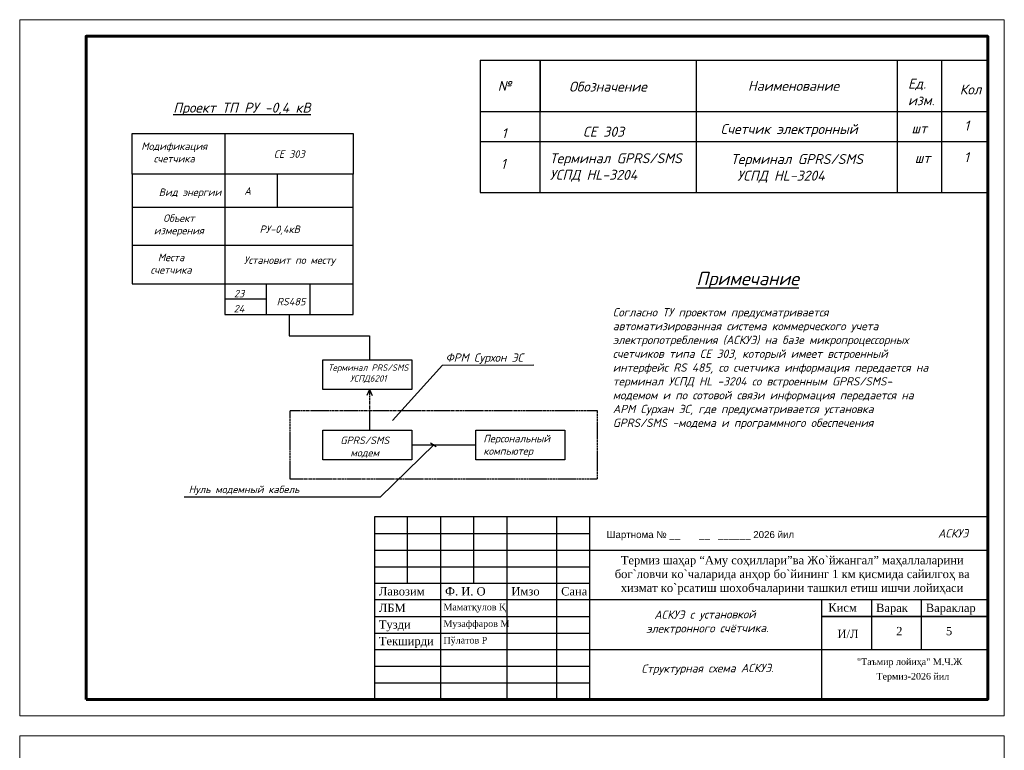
# Model space of a CAD drawing. Extents: x 4085 to 16488, y -65 to 12615.
# Tile 190 of 230: x 16146 to 16443, y 10287 to 10507. Entities that reach past the tile are written whole.
import ezdxf

# ---------------------------------------------------------------- set-up
doc = ezdxf.new("R2010")
doc.units = 0
doc.header["$MEASUREMENT"] = 0
doc.linetypes.add('CONTI', pattern=[0])
doc.linetypes.add('PHANTOM2', pattern=[1.25, 0.625, -0.125, 0.125, -0.125, 0.125, -0.125])
doc.layers.get('0').update_dxf_attribs({"color": 250, "linetype": 'CONTI'})
doc.layers.add('(002) Рамка', color=7, linetype='Continuous')
doc.layers.add('RAMKA', color=250, linetype='CONTI')
doc.styles.add('tiyms', font='times.ttf')
doc.styles.add('V@ler@Live', font='isocpeui.ttf')
doc.styles.add('стиль1', font='arial.ttf')

msp = doc.modelspace()

# ---------------------------------------------------------------- linework, layer by layer
at = {"color": 0}
for p, q in [((16285, 10494.82), (16438.13, 10494.82)), ((16285, 10494.82), (16285, 10468.24)), ((16303.13, 10454.96), (16303.13, 10494.82)), ((16303.19, 10479.26), (16303.19, 10494.82)), ((16350.29, 10454.96), (16350.29, 10494.82)), ((16410.94, 10454.96), (16410.94, 10494.82)), ((16424.27, 10454.96), (16424.27, 10494.82)), ((16438.13, 10479.26), (16285, 10479.26)), ((16180.05, 10472.71), (16246.74, 10472.71)), ((16180.05, 10460.49), (16180.05, 10472.71)), ((16208.02, 10472.71), (16208.02, 10427.41)), ((16246.74, 10472.71), (16246.74, 10460.49)), ((16285, 10470.28), (16438.13, 10470.28)), ((16285, 10468.24), (16285, 10454.96)), ((16246.74, 10460.49), (16180.05, 10460.49)), ((16180.05, 10460.49), (16180.05, 10450.53)), ((16223.82, 10460.49), (16223.82, 10450.53)), ((16246.74, 10450.53), (16246.74, 10460.49)), ((16285, 10454.96), (16438.13, 10454.96)), ((16180.05, 10450.53), (16246.74, 10450.53)), ((16180.05, 10450.53), (16180.05, 10439.08)), ((16246.74, 10439.08), (16246.74, 10450.53)), ((16180.05, 10439.08), (16246.74, 10439.08)), ((16180.05, 10439.08), (16180.05, 10427.41)), ((16246.74, 10427.41), (16246.74, 10439.08)), ((16180.05, 10427.41), (16246.74, 10427.41)), ((16208.02, 10427.41), (16208.02, 10418.1)), ((16220.6, 10418.1), (16220.6, 10427.41)), ((16233.77, 10418.1), (16233.77, 10427.41)), ((16246.74, 10418.1), (16246.74, 10427.41)), ((16220.6, 10422.76), (16208.02, 10422.76)), ((16208.02, 10418.1), (16246.74, 10418.1)), ((16227.38, 10417.88), (16227.38, 10411.72)), ((16227.38, 10411.72), (16251.62, 10411.72)), ((16251.62, 10411.72), (16251.62, 10404.47)), ((16258.57, 10386.14), (16273.69, 10402.88)), ((16273.69, 10402.88), (16301.18, 10402.92)), ((16271.11, 10378.93), (16254.88, 10362.99)), ((16264.44, 10378.81), (16283.71, 10378.81)), ((16254.88, 10362.99), (16195.75, 10362.99))]:
    msp.add_line(p, q, dxfattribs=at)
at = {"color": 0, "linetype": 'Continuous'}
for p, q in [((16251.62, 10395.53), (16250.81, 10393.7)), ((16251.62, 10395.53), (16252.44, 10393.7)), ((16270, 10379.43), (16271.72, 10378.32))]:
    msp.add_line(p, q, dxfattribs=at)
at = {"color": 0, "linetype": 'PHANTOM2'}
msp.add_line((16251.62, 10395.53), (16251.62, 10383.27), dxfattribs=at)
at = {"color": 0, "linetype": 'Continuous', "lineweight": 15}
for points in [[(16146.12, 10297.06), (16443.12, 10297.06), (16443.12, 10507.06), (16146.12, 10507.06), (16146.12, 10297.06)], [(16146.12, 10081.09), (16443.12, 10081.09), (16443.12, 10291.09), (16146.12, 10291.09), (16146.12, 10081.09)]]:
    msp.add_lwpolyline(points, dxfattribs=at)
at = {"color": 0, "linetype": 'Continuous', "lineweight": 60}
msp.add_lwpolyline([(16166.12, 10302.06), (16438.12, 10302.06), (16438.12, 10502.06), (16166.12, 10502.06), (16166.12, 10302.06)], dxfattribs=at)
at = {"color": 0}
for points in [[(16237.6, 10404.47), (16264.44, 10404.47), (16264.44, 10395.53), (16237.6, 10395.53)], [(16237.6, 10383.27), (16264.44, 10383.27), (16264.44, 10374.34), (16237.6, 10374.34)], [(16283.71, 10383.27), (16310.55, 10383.27), (16310.55, 10374.34), (16283.71, 10374.34)]]:
    msp.add_lwpolyline(points, close=True, dxfattribs=at)
at = {"color": 0, "linetype": 'PHANTOM2'}
msp.add_lwpolyline([(16227.74, 10389.21), (16320.27, 10389.21), (16320.27, 10368.42), (16227.74, 10368.42)], close=True, dxfattribs=at)
msp.add_lwpolyline([(16253.12, 10302.06), (16438.12, 10302.06), (16438.12, 10357.06), (16253.12, 10357.06)], close=True)
at = {"linetype": 'ByBlock'}
msp.add_lwpolyline([(16318.12, 10347.06), (16438.12, 10347.06)], dxfattribs=at)
at = {"layer": 'RAMKA'}
for p, q in [((16263.12, 10337.06), (16263.12, 10357.06)), ((16273.12, 10302.06), (16273.12, 10357.06)), ((16283.12, 10337.06), (16283.12, 10357.06)), ((16293.12, 10302.06), (16293.12, 10357.06)), ((16308.12, 10302.06), (16308.12, 10357.06)), ((16318.12, 10302.06), (16318.12, 10357.06)), ((16253.12, 10352.06), (16318.12, 10352.06)), ((16253.12, 10347.06), (16318.12, 10347.06)), ((16253.12, 10342.06), (16318.12, 10342.06)), ((16253.12, 10337.06), (16318.12, 10337.06)), ((16438.12, 10332.06), (16253.11, 10332.06)), ((16438.12, 10332.06), (16318.12, 10332.06)), ((16388.12, 10302.06), (16388.12, 10332.06)), ((16403.12, 10317.06), (16403.12, 10332.06)), ((16418.12, 10317.06), (16418.12, 10332.06)), ((16253.12, 10327.06), (16318.12, 10327.06)), ((16388.12, 10327.06), (16438.12, 10327.06)), ((16388.12, 10327.06), (16438.12, 10327.06)), ((16438.12, 10327.06), (16388.12, 10327.06)), ((16438.12, 10327.06), (16388.12, 10327.06)), ((16253.12, 10322.06), (16318.12, 10322.06)), ((16253.12, 10317.06), (16438.12, 10317.06)), ((16253.12, 10312.06), (16318.12, 10312.06)), ((16253.12, 10307.06), (16318.12, 10307.06))]:
    msp.add_line(p, q, dxfattribs=at)

# ---------------------------------------------------------------- texts
at = {"layer": '(002) Рамка', "color": 0, "lineweight": 13, "insert": (16423.09, 10353.35), "char_height": 2.5, "width": 15.3141, "attachment_point": 1, "rotation": 0.3566, "style": 'V@ler@Live'}
msp.add_mtext('{\\C256;АСКУЭ}', dxfattribs=at)
at = {"layer": '(002) Рамка', "color": 0, "insert": (16330.9, 10328.78), "char_height": 2.5, "width": 45.9869, "attachment_point": 1, "rotation": 0.3566, "style": 'V@ler@Live'}
msp.add_mtext('\\pi6.59625;АСКУЭ с установкой \\P\\pi4.16675;электронного счётчика.', dxfattribs=at)
at = {"color": 0, "lineweight": 30, "attachment_point": 1, "style": 'V@ler@Live'}
for s, insert, char_height in [('№', (16290.32, 10488.6), 3), ('Обозначение', (16311.82, 10488.37), 3.0002), ('Наименование', (16365.77, 10488.6), 3.0002), ('Ед.\\Pизм.', (16414.05, 10489.26), 3), ('Кол', (16429.68, 10487.51), 3), ('Счетчик электронный', (16357.53, 10475.57), 3.0002), ('1', (16431.01, 10476.59), 3), ('1', (16291.47, 10474.31), 3), ('СЕ 303', (16316.04, 10474.77), 3), ('шт', (16415.11, 10475.74), 3), (' Терминал GPRS/SMS \\P УСПД HL-3204', (16304.09, 10466.77), 3.0002), ('Терминал GPRS/SMS\\P УСПД HL-3204', (16360.64, 10466.52), 3.0002), ('1', (16430.97, 10467.1), 3), ('1', (16291.24, 10465.08), 3), ('шт', (16416.1, 10466.83), 3), ('Согласно ТУ проектом предусматривается\\Pавтоматизированная система коммерческого учета\\Pэлектропотребления (АСКУЭ) на базе микропроцессорных\\Pсчетчиков типа СЕ 303, который имеет встроенный \\Pинтерфейс RS 485, со счетчика информация передается на\\Pтерминал УСПД HL -3204 со встроенным GPRS/SMS-\\Pмодемом и по сотовой связи информация передается на\\PАРМ Сурхан ЭС, где предусматривается установка\\PGPRS/SMS -модема и программного обеспечения', (16325.02, 10420.06), 2.5)]:
    msp.add_mtext(s, dxfattribs=dict(at, insert=insert, char_height=char_height))
at = {"color": 0, "style": 'V@ler@Live'}
for s, insert, char_height, attachment_point in [('{\\LПроект ТП РУ -0,4 кВ}', (16192.44, 10482.02), 3.0002, 1), ('Модификация\\Pсчетчика', (16192.73, 10470.02), 2.2501, 2), ('СЕ 303', (16222.79, 10467.64), 2.25, 1), ('Вид энергии', (16188.08, 10456.15), 2.2501, 1), ('А', (16213.86, 10456.51), 2.25, 1), ('Объект\\Pизмерения ', (16194.13, 10448.32), 2.25, 2), ('РУ-0,4кВ', (16218.47, 10444.98), 2.25, 1), ('Места\\Pсчетчика', (16191.77, 10436.46), 2.25, 2), ('Установит по месту', (16213.76, 10435.65), 2.2501, 1), ('{\\LПримечание}', (16350.21, 10430.98), 4.0002, 1), ('23', (16210.74, 10425.55), 2.25, 1), ('RS485', (16223.64, 10423.15), 2.25, 1), ('24', (16210.65, 10421.01), 2.25, 1), ('ФРМ Сурхон ЭС', (16274.57, 10406.4), 2.5001, 1), ('GPRS/SMS\\Pмодем', (16250.2, 10381.31), 2.25, 2), ('Персональный\\Pкомпьютер', (16285.98, 10381.84), 2.2501, 1), ('Нуль модемный кабель', (16197.08, 10366.51), 2.2501, 1)]:
    msp.add_mtext(s, dxfattribs=dict(at, insert=insert, char_height=char_height, attachment_point=attachment_point))
at = {"color": 0, "insert": (16251.26, 10403.09), "char_height": 1.9501, "width": 28.0132, "attachment_point": 2, "style": 'V@ler@Live'}
msp.add_mtext('Терминал PRS/SMS\\PУСПД6201', dxfattribs=at)
at = {"color": 0, "linetype": 'Continuous', "insert": (16333.64, 10312.55), "char_height": 2.5, "width": 61.3434, "attachment_point": 1, "rotation": 0.3566, "style": 'V@ler@Live'}
msp.add_mtext('Структурная схема АСКУЭ{\\C256;.}', dxfattribs=at)
at = {"layer": 'RAMKA', "lineweight": 13, "style": 'стиль1'}
msp.add_text('Шартнома № __       __   ______ 2026 йил', height=2.1, rotation=359.9999, dxfattribs=at).set_placement((16323.14, 10350.7))
at = {"layer": 'RAMKA', "style": 'tiyms'}
for s, p in [('"Таъмир лойиҳа" М.Ч.Ж ', (16398.68, 10312.39)), ('Термиз-2026 йил', (16404.54, 10308.02))]:
    msp.add_text(s, height=2, dxfattribs=at).set_placement(p)
at = {"layer": 'RAMKA', "color": 1, "insert": (16324.32, 10345.29), "char_height": 2.5, "width": 107.1143, "attachment_point": 1, "style": 'tiyms'}
msp.add_mtext('\\pi3.11553;{\\C256;Термиз шаҳар “Aму соҳиллари”ва Жо`йжангал” маҳаллаларини \\P\\pi1.30226;бог`ловчи ко`чаларида анҳор бо`йининг 1 км қисмида сайилгоҳ ва \\P\\pi3.12634;хизмат ко`рсатиш шохобчаларини ташкил етиш ишчи лойиҳаси}', dxfattribs=at)
at = {"layer": 'RAMKA', "attachment_point": 1, "style": 'tiyms'}
for s, insert, char_height, width in [('{\\fTimes New Roman|b0|i0|c204|p18;Лавозим}', (16254.44, 10335.9), 2.5, 20), ('{\\fTimes New Roman|b0|i0|c204|p18;Лавозим}', (16254.44, 10335.9), 2.5, 20), ('{\\fTimes New Roman|b0|i0|c204|p18;Ф. И. О}', (16274.44, 10335.9), 2.5, 20), ('{\\fTimes New Roman|b0|i0|c204|p18;Ф. И. О}', (16274.44, 10335.9), 2.5, 20), ('{\\fTimes New Roman|b0|i0|c204|p18;Имзо}', (16294.44, 10335.9), 2.5, 20), ('{\\fTimes New Roman|b0|i0|c204|p18;Имзо}', (16294.44, 10335.9), 2.5, 20), ('{\\fTimes New Roman|b0|i0|c204|p18;Сана}', (16309.44, 10335.9), 2.5, 20), ('{\\fTimes New Roman|b0|i0|c204|p18;Сана}', (16309.44, 10335.9), 2.5, 20), ('{\\fTimes New Roman|b0|i0|c204|p18;ЛБМ}', (16254.44, 10330.9), 2.5, 20), ('Маматқулов Қ', (16273.93, 10330.9), 2, 24.3462), ('{\\fTimes New Roman|b0|i0|c204|p18;Кисм}', (16390.02, 10330.99), 2.5, 20), ('{\\fTimes New Roman|b0|i0|c204|p18;Варак}', (16404.44, 10330.9), 2.5, 20), ('{\\fTimes New Roman|b0|i0|c204|p18;Вараклар}', (16419.44, 10330.9), 2.5, 20), ('Тузди', (16254.44, 10325.9), 2.5, 20), ('Музаффаров М', (16273.93, 10325.9), 2, 24.3462), ('2', (16410.51, 10323.91), 2.5, 20), ('5', (16425.51, 10323.91), 2.5, 20), ('{\\fTimes New Roman|b0|i0|c204|p18;Текширди}', (16254.44, 10320.9), 2.5, 20), ('Пўлатов Р', (16273.93, 10320.9), 2, 24.3462), ('И/Л', (16392.79, 10323.04), 2.5, 20)]:
    msp.add_mtext(s, dxfattribs=dict(at, insert=insert, char_height=char_height, width=width))

doc.saveas('drawing.dxf')
